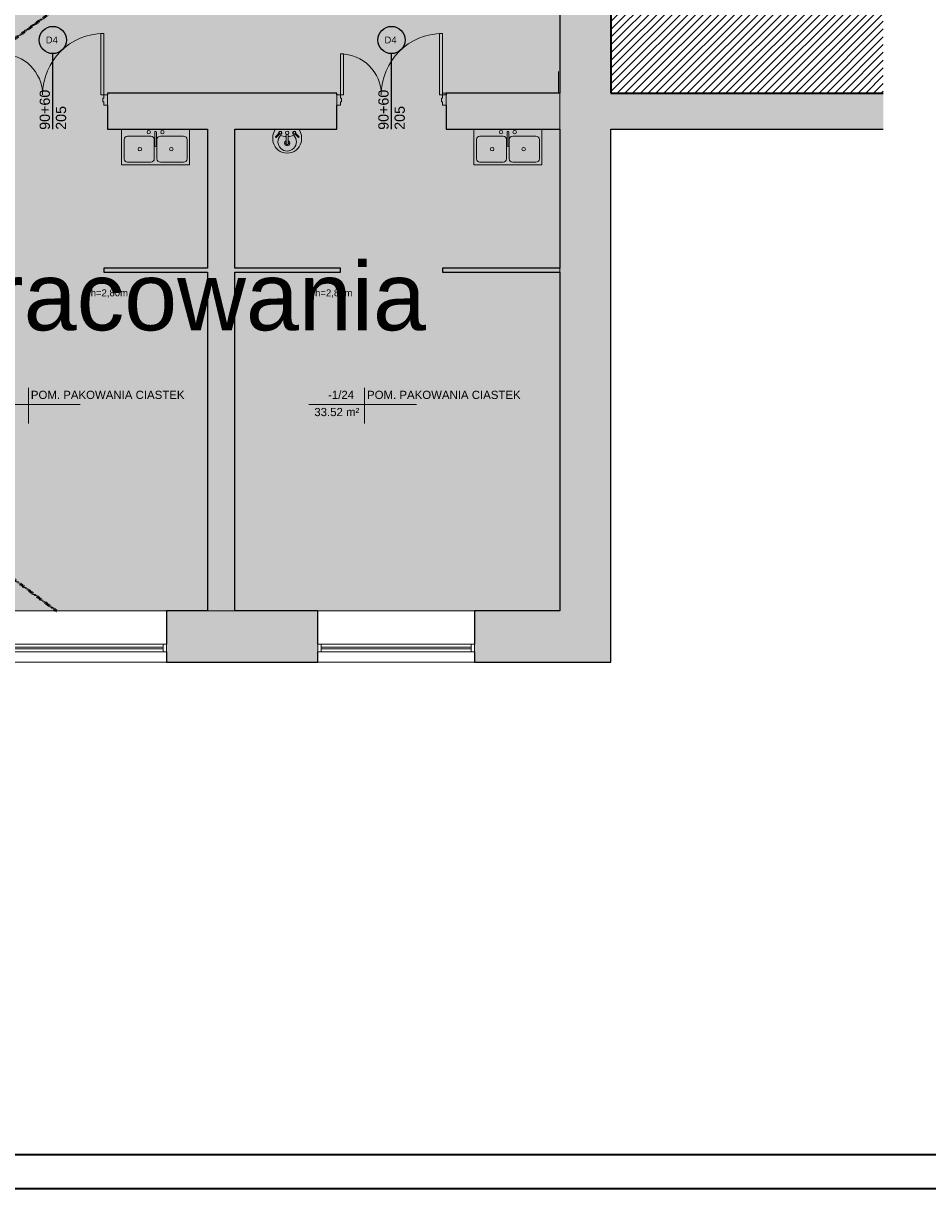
# Model space of a CAD drawing. Header units: centimetres. Extents: x 14504 to 44111, y -18976 to -7683.
# Tile 22 of 141: x 17058 to 18386, y -15068 to -13357. Entities that reach past the tile are written whole.
import ezdxf

# ---------------------------------------------------------------- set-up
doc = ezdxf.new("R2010")
doc.units = ezdxf.units.CM
doc.linetypes.add('Aligning Line 1_8_', pattern=[0.635, 0.3175, -0.3175])
for name, color, linetype, lineweight in [('_gruba', 90, 'Continuous', 35), ('A-AREA-IDEN', 4, 'Continuous', 9), ('A-DETL', 6, 'Continuous', 9), ('A-DETL-GENF', 92, 'Continuous', 9), ('A-DETL-MEDM', 33, 'Continuous', 25), ('A-DETL-THIN', 151, 'Continuous', 9), ('A-DOOR', 31, 'Continuous', 9), ('A-DOOR-FRAM', 31, 'Continuous', 18), ('A-FLOR', 192, 'Continuous', 9), ('A-FLOR-PATT', 8, 'Continuous', 35), ('A-GLAZ', 151, 'Continuous', 9), ('A-WALL', 4, 'Continuous', 9), ('A-WALL-PATT', 111, 'Continuous', 25), ('G-ANNO-TEXT', 8, 'Continuous', 9), ('I-WALL', 2, 'Continuous', 9), ('P-SANR-FIXT', 6, 'Continuous', 9)]:
    doc.layers.add(name, color=color, linetype=linetype, lineweight=lineweight)
doc.styles.add('Arial_1', font='arial.ttf', dxfattribs={"height": 12})
doc.styles.add('Arial_4', font='arial.ttf', dxfattribs={"height": 10})
doc.styles.add('Arial_5', font='arial.ttf', dxfattribs={"height": 15})
doc.styles.add('Arial_6', font='arial.ttf', dxfattribs={"height": 100})

# ---------------------------------------------------------------- blocks, each defined once
blk = doc.blocks.new('Drzwi-korytarz-niesymetryczne-wpuszczane - 1500 x 2100mm-574059-1_Poziom piwnicy')
at = {"layer": 'A-DOOR', "lineweight": 18}
for p, q in [((-70.5, -24.635), (-75, -24.635)), ((-75, -24.635), (-75, -114.635)), ((-70.5, -114.635), (-70.5, -24.635)), ((70.5, -24.635), (75, -24.635)), ((70.5, -84.635), (70.5, -24.635)), ((75, -24.635), (75, -84.635)), ((75, -84.635), (70.5, -84.635)), ((-75, -114.635), (-70.5, -114.635))]:
    blk.add_line(p, q, dxfattribs=at)
at = {"layer": 'A-DOOR'}
for centre, radius, start, end in [((-75, -24.635), 90, 270, 360), ((75, -24.635), 60, 180, 270)]:
    blk.add_arc(centre, radius, start, end, dxfattribs=at)
at = {"layer": 'A-DOOR-FRAM'}
for p, q in [((-80, -9.635), (-75, -9.635)), ((-80, -24.635), (-80, -9.635)), ((-75, -9.635), (-75, -14.55625)), ((-75, -14.55625), (-73.4125, -14.55625)), ((-73.4125, -14.55625), (-73.4125, -19.65875)), ((73.4125, -14.55625), (75, -14.55625)), ((73.4125, -19.65875), (73.4125, -14.55625)), ((75, -9.635), (80, -9.635)), ((75, -14.55625), (75, -9.635)), ((80, -9.635), (80, -24.635)), ((-75, -24.635), (-80, -24.635)), ((-75, -19.65875), (-75, -24.635)), ((-73.4125, -19.65875), (-75, -19.65875)), ((75, -19.65875), (73.4125, -19.65875)), ((75, -24.635), (75, -19.65875)), ((80, -24.635), (75, -24.635))]:
    blk.add_line(p, q, dxfattribs=at)
blk = doc.blocks.new('Aluminum_1 szybowe - Okno w piwnicy 240_140 p_95-466215-1_Poziom piwnicy')
at = {"layer": 'A-GLAZ', "lineweight": 18}
for p, q in [((-132.1, 25.2), (-137.2, 25.2)), ((-137.2, 25.2), (-137.2, 13.7)), ((-132.1, 13.7), (-132.1, 25.2)), ((87.8, 20.7), (-132.1, 20.7)), ((-132.1, 20.7), (-132.1, 18.2)), ((-132.1, 18.2), (87.8, 18.2)), ((92.8, 25.2), (87.8, 25.2)), ((87.8, 25.2), (87.8, 13.7)), ((87.8, 18.2), (87.8, 20.7)), ((92.8, 13.7), (92.8, 25.2)), ((-137.2, 13.7), (-132.1, 13.7)), ((87.8, 13.7), (92.8, 13.7))]:
    blk.add_line(p, q, dxfattribs=at)
at = {"layer": 'A-GLAZ'}
for p, q in [((-132.1, 25.2), (87.8, 25.2)), ((87.8, 13.7), (-132.1, 13.7))]:
    blk.add_line(p, q, dxfattribs=at)
blk = doc.blocks.new('Lavabo mural - 05 - 440mm x 350mm-346807-1_Poziom piwnicy')
at = {"layer": 'P-SANR-FIXT'}
for p, q in [((-17.2, -11), (-11.7, -5.6)), ((-16.1, -12.1), (-10.7, -6.7)), ((-1.5, -21.5), (-1.5, -7.1)), ((1.5, -21.5), (1.5, -7.1)), ((16.4, -12.1), (11, -6.7)), ((17.5, -11), (12, -5.6))]:
    blk.add_line(p, q, dxfattribs=at)
for centre, radius, start, end in [((5.3, -13.1), 26.4, 150.3649, 193.6351), ((-5.3, -13.1), 26.4, 346.3649, 29.6351), ((0, -18.4), 13.5, 135.4629, 45.0556), ((-10.1, -5.1), 2.5, 0, 180), ((-10.1, -5.1), 2.5, 180, 207.0533), ((-10.1, -5.1), 1.7, 360, 180), ((-10.1, -5.1), 1.7, 180, 198.0596), ((-10.1, -5.1), 1.7, 198.0596, 360), ((-10.1, -5.1), 2.5, 242.9467, 0), ((-0.2, 16), 26.7, 249.1986, 267.1093), ((0, -20.4), 3.86, 112.8828, 180), ((0, -5.1), 2.5, 0, 180), ((0, -5.1), 2.5, 180, 0), ((-0.2, 16), 26.7, 273.5606, 291.3199), ((0, -20.4), 3.86, 360, 67.1178), ((10.4, -5.1), 2.5, 360, 180), ((10.4, -5.1), 2.5, 180, 297.0533), ((10.4, -5.1), 1.7, 0, 180), ((10.4, -5.1), 1.7, 180, 0), ((10.4, -5.1), 2.5, 332.9467, 360), ((-0.6, -14.5), 20.4, 193.6351, 271.6558), ((0, -20.4), 3.86, 180, 360), ((0, -20.4), 2.35, 129.6826, 180), ((0, -20.4), 2.35, 180, 360), ((0.6, -14.5), 20.4, 268.3442, 346.3649), ((0, -20.4), 2.35, 360, 50.3185)]:
    blk.add_arc(centre, radius, start, end, dxfattribs=at)
for centre, major_axis, ratio, start_param, end_param in [((-16.6, -11.6), (-0.545, 0.545), 0.274309, 0, 3.141593), ((17, -11.6), (0.545, 0.545), 0.274309, 3.141593, 6.283185), ((0, -21.5), (-1.5, 0), 0.428525, 0, 3.141593)]:
    blk.add_ellipse(centre, major_axis=major_axis, ratio=ratio, start_param=start_param, end_param=end_param, dxfattribs=at)
blk = doc.blocks.new('Zlew kuchenny podwójny - 1000 x 535mm-V4-1_Poziom piwnicy')
at = {"layer": 'P-SANR-FIXT'}
for p, q in [((-48.4, 25.6), (-48.4, -26.5)), ((0.3, 21.3), (0.3, 1.5)), ((2.8, 21.3), (2.8, 1.5)), ((51.6, -26.5), (51.6, 25.6)), ((-44.6, 10.5), (-44.6, -17.6)), ((-5.4, 15.6), (-39.5, 15.6)), ((-0.3, 10.5), (-0.3, -17.6)), ((3.5, 10.5), (3.5, -17.6)), ((42.7, 15.6), (8.6, 15.6)), ((47.8, -17.6), (47.8, 10.5)), ((-48.4, -26.5), (51.6, -26.5)), ((-39.5, -22.7), (-5.4, -22.7)), ((8.6, -22.7), (42.7, -22.7))]:
    blk.add_line(p, q, dxfattribs=at)
for centre, radius, start, end in [((-8.4, 21.3), 2.54, 360, 180), ((-8.4, 21.3), 2.54, 180, 360), ((1.6, 21.3), 1.27, 360, 180), ((11.6, 21.3), 2.54, 360, 180), ((11.6, 21.3), 2.54, 180, 360), ((-39.5, 10.5), 5.08, 90, 180), ((-5.4, 10.5), 5.08, 360, 90), ((1.6, 1.5), 1.27, 180, 0), ((8.6, 10.5), 5.08, 90, 180), ((42.7, 10.5), 5.08, 360, 90), ((-21.5, -3.6), 2.54, 0, 180), ((-21.5, -3.6), 2.54, 180, 360), ((24.7, -3.6), 2.54, 0, 180), ((24.7, -3.6), 2.54, 180, 360), ((-39.5, -17.6), 5.08, 180, 270), ((-5.4, -17.6), 5.08, 270, 0), ((8.6, -17.6), 5.08, 180, 270), ((42.7, -17.6), 5.08, 270, 0)]:
    blk.add_arc(centre, radius, start, end, dxfattribs=at)
blk = doc.blocks.new('Etyk_pom_1_mala - Etyk_pom_1_mala-219433-1_Poziom piwnicy')
at = {"layer": 'A-AREA-IDEN'}
for p, q in [((-0.096, 0.144), (-0.096, -0.378)), ((-0.915, -0.101), (0.666, -0.101))]:
    blk.add_line(p, q, dxfattribs=at)

msp = doc.modelspace()

# ---------------------------------------------------------------- hatches: boundary and pattern name
at = {"layer": 'A-DETL-GENF', "transparency": 33554508}
h = msp.add_hatch(color=9, dxfattribs=at)
h.paths.add_polyline_path([(16347, -14219.8), (16840.6, -14219.8), (16840.6, -13722.8), (17026.7, -13722.8), (17026.7, -13716.8), (16840.6, -13716.8), (16840.6, -13705), (16794.6, -13705), (16794.6, -13816.8), (16762.2, -13816.8), (16762.2, -13872.8), (16794.6, -13872.8), (16794.6, -14030.6), (16800.8, -14030.6), (16800.8, -14032.6), (16796.1, -14032.6), (16796.1, -14038.6), (16800.8, -14038.6), (16800.8, -14040.6), (16794.6, -14040.6), (16794.6, -14201.8), (16636.6, -14201.8), (16636.6, -14038.6), (16706.1, -14038.6), (16706.1, -14032.6), (16636.6, -14032.6), (16636.6, -14025.5), (16630.6, -14025.5), (16630.6, -14128), (16588.6, -14128), (16588.6, -14201.8), (16433.6, -14201.8), (16433.6, -14128), (16385.6, -14128), (16385.6, -14201.8), (16239.6, -14201.8), (16239.6, -14187), (16193.6, -14187), (16193.6, -14219.8), (16341.6, -14219.8)])
h.paths.add_polyline_path([(17328.6, -14219.8), (17368.6, -14219.8), (17368.6, -13722.8), (17523.7, -13722.8), (17523.7, -13716.8), (17368.6, -13716.8), (17368.6, -13513), (17518.7, -13513), (17518.7, -13460), (17181.7, -13460), (17181.7, -13513), (17328.6, -13513), (17328.6, -13716.8), (17176.7, -13716.8), (17176.7, -13722.8), (17328.6, -13722.8), (17328.6, -14035.4)])
h.paths.add_polyline_path([(16239.6, -14087), (16239.6, -13872.8), (16385.6, -13872.8), (16385.6, -13933), (16433.6, -13933), (16433.6, -13872.8), (16588.6, -13872.8), (16588.6, -13933), (16628.6, -13933), (16628.6, -13930.9), (16630.6, -13930.9), (16630.6, -13935.5), (16636.6, -13935.5), (16636.6, -13872.8), (16662.2, -13872.8), (16662.2, -13816.8), (16239.6, -13816.8), (16239.6, -13705), (16193.6, -13705), (16193.6, -14087), (16236.1, -14087)])
h.paths.add_polyline_path([(15669.6, -13881), (15669.6, -13505), (15820.6, -13505), (15820.6, -13460), (15537.6, -13460), (15537.6, -13505), (15657.6, -13505), (15657.6, -13869), (15407.6, -13869), (15407.6, -13505), (15437.6, -13505), (15437.6, -13460), (15365.6, -13460), (15365.6, -13505), (15395.6, -13505), (15395.6, -13869), (15195.6, -13869), (15195.6, -13881), (15657.6, -13881)])
h.paths.add_polyline_path([(17843.4, -13722.8), (17845.6, -13722.8), (17845.6, -13716.8), (17673.7, -13716.8), (17673.7, -13722.8)])
h.paths.add_polyline_path([(16840.6, -13560), (16840.6, -13513), (17021.7, -13513), (17021.7, -13460), (16840.6, -13460), (16840.6, -13479.5), (16794.6, -13479.5), (16794.6, -13560), (16824.6, -13560)])
h.paths.add_polyline_path([(16193.6, -13560), (16239.6, -13560), (16239.6, -13479.5), (16193.6, -13479.5), (16193.6, -13460), (15920.6, -13460), (15920.6, -13505), (16193.6, -13505), (16193.6, -13552)])
h.paths.add_polyline_path([(17696.4, -13513), (17845.6, -13513), (17845.6, -13460), (17678.7, -13460), (17678.7, -13513)])
h.paths.add_polyline_path([(15261, -13505), (15265.6, -13505), (15265.6, -13460), (15195.6, -13460), (15195.6, -13505), (15242.3, -13505)])
h.paths.add_polyline_path([(17700.6, -13265), (17845.6, -13265), (17845.6, -13231), (17716.6, -13231), (17716.6, -13081), (17740.1, -13081), (17740.1, -13075), (17705.9, -13075), (17705.9, -13081), (17710.6, -13081), (17710.6, -13231), (17700.6, -13231), (17700.6, -13261.5)])
h.paths.add_polyline_path([(17610.6, -13265), (17610.6, -13231), (17368.6, -13231), (17368.6, -13202), (17318.6, -13202), (17318.6, -13231), (16840.6, -13231), (16840.6, -13265), (17606, -13265)])
h.paths.add_polyline_path([(16193.6, -13265), (16193.6, -13231), (16133.6, -13231), (16133.6, -13265), (16138.3, -13265)])
h.paths.add_polyline_path([(15953.6, -13265), (16033.6, -13265), (16033.6, -13231), (15971.6, -13231), (15971.6, -13120), (16002.6, -13120), (16002.6, -13054), (16029.6, -13054), (16029.6, -13048), (16002.6, -13048), (16002.6, -12950), (16007.6, -12950), (16007.6, -12944), (16002.6, -12944), (16002.6, -12797), (15996.6, -12797), (15996.6, -13114), (15951.1, -13114), (15951.1, -13120), (15965.6, -13120), (15965.6, -13231), (15953.6, -13231), (15953.6, -13261.5)])
h.paths.add_polyline_path([(15849, -13265), (15853.6, -13265), (15853.6, -13231), (15844.6, -13231), (15844.6, -13226), (15838.6, -13226), (15838.6, -13231), (15658.6, -13231), (15658.6, -13120), (15749.1, -13120), (15749.1, -13114), (15658.6, -13114), (15658.6, -13036), (15838.6, -13036), (15838.6, -13112), (15838.8, -13112), (15838.8, -13114), (15834.1, -13114), (15834.1, -13120), (15838.8, -13120), (15838.8, -13122), (15838.6, -13122), (15838.6, -13126), (15844.6, -13126), (15844.6, -13120), (15851.1, -13120), (15851.1, -13114), (15844.6, -13114), (15844.6, -13030), (15658.6, -13030), (15658.6, -12797), (15648.6, -12797), (15648.6, -13030), (15601.6, -13030), (15601.6, -13036), (15648.6, -13036), (15648.6, -13231), (15601.6, -13231), (15601.6, -13265), (15682, -13265)])
h.paths.add_polyline_path([(15365.6, -13265), (15501.6, -13265), (15501.6, -13231), (15438.6, -13231), (15438.6, -13036), (15501.6, -13036), (15501.6, -13030), (15438.6, -13030), (15438.6, -12797), (15420.6, -12797), (15420.6, -13231), (15365.6, -13231), (15365.6, -13261.5)])
h.paths.add_polyline_path([(15242.3, -13265), (15265.6, -13265), (15265.6, -13231), (15195.6, -13231), (15195.6, -13265)])
h.paths.add_polyline_path([(17365.1, -13102), (17368.6, -13102), (17368.6, -13087), (17478.6, -13087), (17478.6, -13081), (17368.6, -13081), (17368.6, -12797), (17318.6, -12797), (17318.6, -13102), (17361.6, -13102)])
h.paths.add_polyline_path([(17573.3, -13087), (17601.1, -13087), (17601.2, -13081), (17605.9, -13081), (17605.9, -13075), (17601.1, -13075), (17601.1, -12797), (17595.1, -12797), (17595.1, -13081), (17568.6, -13081), (17568.6, -13087)])
h.paths.add_polyline_path([(17829.8, -13081), (17845.6, -13081), (17845.6, -13075), (17825.1, -13075), (17825.1, -13081)])
h.paths.add_polyline_path([(16129.6, -13054), (16193.6, -13054), (16193.6, -13048), (16129.6, -13048), (16129.6, -13050.5)])
h.paths.add_polyline_path([(16103.6, -12950), (16103.6, -12797), (16097.6, -12797), (16097.6, -12944), (16092.6, -12944), (16092.6, -12950), (16097.6, -12950)])
h = msp.add_hatch(color=9, dxfattribs=at)
h.paths.add_polyline_path([(17490.6, -14219.8), (17845.6, -14219.8), (17845.6, -13722.8), (17673.7, -13722.8), (17673.7, -13716.8), (17845.6, -13716.8), (17845.6, -13513), (17678.7, -13513), (17678.7, -13460), (17845.6, -13460), (17845.6, -13265), (17700.6, -13265), (17700.6, -13231), (17710.6, -13231), (17710.6, -13081), (17705.9, -13081), (17705.9, -13075), (17740.1, -13075), (17740.1, -13081), (17716.6, -13081), (17716.6, -13231), (17845.6, -13231), (17845.6, -13081), (17825.1, -13081), (17825.1, -13075), (17845.6, -13075), (17845.6, -12797), (17601.1, -12797), (17601.2, -13075), (17605.9, -13075), (17605.9, -13081), (17601.1, -13081), (17601.1, -13087), (17568.6, -13087), (17568.6, -13081), (17595.1, -13081), (17595.1, -12797), (17368.6, -12797), (17368.6, -13081), (17478.6, -13081), (17478.6, -13087), (17368.6, -13087), (17368.6, -13102), (17318.6, -13102), (17318.6, -12797), (16840.6, -12797), (16840.6, -13231), (17318.6, -13231), (17318.6, -13202), (17368.6, -13202), (17368.6, -13231), (17610.6, -13231), (17610.6, -13265), (16840.6, -13265), (16840.6, -13460), (17021.7, -13460), (17021.7, -13513), (16840.6, -13513), (16840.6, -13560), (16794.6, -13560), (16794.6, -13479.5), (16239.6, -13479.5), (16239.6, -13560), (16193.6, -13560), (16193.6, -13505), (15920.6, -13505), (15920.6, -13460), (16193.6, -13460), (16193.6, -13265), (16133.6, -13265), (16133.6, -13231), (16193.6, -13231), (16193.6, -13054), (16129.6, -13054), (16129.6, -13048), (16193.6, -13048), (16193.6, -12797), (16103.6, -12797), (16103.6, -12950), (16092.6, -12950), (16092.6, -12944), (16097.6, -12944), (16097.6, -12797), (16002.6, -12797), (16002.6, -12944), (16007.6, -12944), (16007.6, -12950), (16002.6, -12950), (16002.6, -13048), (16029.6, -13048), (16029.6, -13054), (16002.6, -13054), (16002.6, -13120), (15971.6, -13120), (15971.6, -13231), (16033.6, -13231), (16033.6, -13265), (15953.6, -13265), (15953.6, -13231), (15965.6, -13231), (15965.6, -13120), (15951.1, -13120), (15951.1, -13114), (15996.6, -13114), (15996.6, -12797), (15658.6, -12797), (15658.6, -13030), (15844.6, -13030), (15844.6, -13114), (15851.1, -13114), (15851.1, -13120), (15844.6, -13120), (15844.6, -13126), (15838.6, -13126), (15838.6, -13122), (15838.8, -13122), (15838.8, -13120), (15834.1, -13120), (15834.1, -13114), (15838.8, -13114), (15838.8, -13112), (15838.6, -13112), (15838.6, -13036), (15658.6, -13036), (15658.6, -13114), (15749.1, -13114), (15749.1, -13120), (15658.6, -13120), (15658.6, -13231), (15838.6, -13231), (15838.6, -13226), (15844.6, -13226), (15844.6, -13231), (15853.6, -13231), (15853.6, -13265), (15601.6, -13265), (15601.6, -13231), (15648.6, -13231), (15648.6, -13036), (15601.6, -13036), (15601.6, -13030), (15648.6, -13030), (15648.6, -12797), (15438.6, -12797), (15438.6, -13030), (15501.6, -13030), (15501.6, -13036), (15438.6, -13036), (15438.6, -13231), (15501.6, -13231), (15501.6, -13265), (15365.6, -13265), (15365.6, -13231), (15420.6, -13231), (15420.6, -12797), (15195.6, -12797), (15195.6, -13231), (15265.6, -13231), (15265.6, -13265), (15195.6, -13265), (15195.6, -13460), (15265.6, -13460), (15265.6, -13505), (15195.6, -13505), (15195.6, -13869), (15395.6, -13869), (15395.6, -13505), (15365.6, -13505), (15365.6, -13460), (15437.6, -13460), (15437.6, -13505), (15407.6, -13505), (15407.6, -13869), (15657.6, -13869), (15657.6, -13505), (15537.6, -13505), (15537.6, -13460), (15820.6, -13460), (15820.6, -13505), (15669.6, -13505), (15669.6, -13881), (15195.6, -13881), (15195.6, -14219.8), (16193.6, -14219.8), (16193.6, -14187), (16239.6, -14187), (16239.6, -14201.8), (16385.6, -14201.8), (16385.6, -14128), (16433.6, -14128), (16433.6, -14201.8), (16588.6, -14201.8), (16588.6, -14128), (16630.6, -14128), (16630.6, -14025.5), (16636.6, -14025.5), (16636.6, -14032.6), (16706.1, -14032.6), (16706.1, -14038.6), (16636.6, -14038.6), (16636.6, -14201.8), (16794.6, -14201.8), (16794.6, -14040.6), (16800.8, -14040.6), (16800.8, -14038.6), (16796.1, -14038.6), (16796.1, -14032.6), (16800.8, -14032.6), (16800.8, -14030.6), (16794.6, -14030.6), (16794.6, -13872.8), (16762.2, -13872.8), (16762.2, -13816.8), (16794.6, -13816.8), (16794.6, -13705), (16840.6, -13705), (16840.6, -13716.8), (17026.7, -13716.8), (17026.7, -13722.8), (16840.6, -13722.8), (16840.6, -14219.8), (17328.6, -14219.8), (17328.6, -13722.8), (17176.7, -13722.8), (17176.7, -13716.8), (17328.6, -13716.8), (17328.6, -13513), (17181.7, -13513), (17181.7, -13460), (17518.7, -13460), (17518.7, -13513), (17368.6, -13513), (17368.6, -13716.8), (17523.7, -13716.8), (17523.7, -13722.8), (17368.6, -13722.8), (17368.6, -14219.8), (17440.9, -14219.8)])
h.paths.add_polyline_path([(16193.6, -14087), (16193.6, -13705), (16239.6, -13705), (16239.6, -13816.8), (16662.2, -13816.8), (16662.2, -13872.8), (16636.6, -13872.8), (16636.6, -13935.5), (16630.6, -13935.5), (16630.6, -13930.9), (16628.6, -13930.9), (16628.6, -13933), (16588.6, -13933), (16588.6, -13872.8), (16433.6, -13872.8), (16433.6, -13933), (16385.6, -13933), (16385.6, -13872.8), (16239.6, -13872.8), (16239.6, -14087)])
at = {"layer": 'A-FLOR-PATT', "lineweight": 9}
h = msp.add_hatch(dxfattribs=at)
h.set_pattern_fill('FP_1', color=256, style=0, pattern_type=2)
h.set_pattern_definition([(45, (0, -3879.289), (-5.7028162, 5.7028162), [])])
h.paths.add_polyline_path([(18320.4, -13460), (18320.4, -13265), (17920.6, -13265), (17920.6, -13460)])
at = {"layer": 'A-WALL-PATT', "lineweight": 9, "transparency": 33554610}
for points in [[(17920.6, -14219.8), (17920.6, -12797), (17845.6, -12797), (17845.6, -14219.8)], [(18320.4, -13513), (18320.4, -13460), (17920.6, -13460), (17920.6, -13513)]]:
    msp.add_hatch(color=256, dxfattribs=at).paths.add_polyline_path(points)
h = msp.add_hatch(color=256, dxfattribs=at)
h.paths.add_polyline_path([(17368.6, -14294.8), (17490.6, -14294.8), (17490.6, -14219.8), (17268.6, -14219.8), (17268.6, -14294.8), (17328.6, -14294.8)])
h.paths.add_polyline_path([(17920.6, -14294.8), (17920.6, -14219.8), (17720.6, -14219.8), (17720.6, -14294.8), (17845.6, -14294.8)])
h.paths.add_polyline_path([(16894.6, -14294.8), (17038.6, -14294.8), (17038.6, -14219.8), (16840.6, -14219.8), (16840.6, -14294.8)])

# ---------------------------------------------------------------- linework, layer by layer
at = {"layer": '_gruba'}
for points in [[(14503.8, -12097.6), (19603.8, -12097.6), (19603.8, -15067.6), (14503.8, -15067.6)], [(14553.8, -15017.6), (19553.8, -15017.6), (19553.8, -12147.6), (14553.8, -12147.6)]]:
    msp.add_lwpolyline(points, dxfattribs=at)
at = {"layer": 'A-DETL', "linetype": 'Aligning Line 1_8_', "lineweight": 50}
for p, q in [((15195.6, -12797), (17107, -14219.8)), ((17845.6, -12797), (15894.5, -14219.8))]:
    msp.add_line(p, q, dxfattribs=at)
at = {"layer": 'A-DETL-MEDM'}
for p, q in [((17101.7, -13513), (17101.7, -13402)), ((17598.7, -13513), (17598.7, -13402))]:
    msp.add_line(p, q, dxfattribs=at)
for centre in [(17101.7, -13382), (17598.7, -13382)]:
    msp.add_circle(centre, 20, dxfattribs=at)
at = {"layer": 'A-DETL-THIN'}
for p, q in [((17845.6, -14219.8), (17845.6, -12797)), ((17843.7, -13460), (17843.7, -13428)), ((17673.7, -13460), (17843.7, -13460)), ((15195.6, -14219.8), (17845.6, -14219.8))]:
    msp.add_line(p, q, dxfattribs=at)
at = {"layer": 'A-FLOR', "lineweight": 35}
for p, q in [((17920.6, -13265), (17920.6, -13460)), ((17920.6, -13460), (18320.4, -13460))]:
    msp.add_line(p, q, dxfattribs=at)
at = {"layer": 'A-WALL', "lineweight": 25}
for p, q in [((17845.6, -13265), (17845.6, -13460)), ((17845.6, -13513), (17845.6, -13716.8)), ((17920.6, -14294.8), (17920.6, -13513)), ((17328.6, -13716.8), (17176.7, -13716.8)), ((17176.7, -13716.8), (17176.7, -13722.8)), ((17176.7, -13722.8), (17328.6, -13722.8)), ((17523.7, -13716.8), (17368.6, -13716.8)), ((17368.6, -13722.8), (17523.7, -13722.8)), ((17523.7, -13722.8), (17523.7, -13716.8)), ((17845.6, -13716.8), (17673.7, -13716.8)), ((17673.7, -13716.8), (17673.7, -13722.8)), ((17673.7, -13722.8), (17845.6, -13722.8)), ((17845.6, -13722.8), (17845.6, -14219.8)), ((17328.6, -14219.8), (17268.6, -14219.8)), ((17268.6, -14219.8), (17268.6, -14268.3)), ((17490.6, -14219.8), (17368.6, -14219.8)), ((17490.6, -14268.3), (17490.6, -14219.8)), ((17845.6, -14219.8), (17720.6, -14219.8)), ((17720.6, -14219.8), (17720.6, -14268.3)), ((17268.6, -14279.8), (17268.6, -14294.8)), ((17268.6, -14294.8), (17490.6, -14294.8)), ((17490.6, -14294.8), (17490.6, -14279.8)), ((17720.6, -14279.8), (17720.6, -14294.8)), ((17720.6, -14294.8), (17920.6, -14294.8))]:
    msp.add_line(p, q, dxfattribs=at)
at = {"layer": 'A-WALL'}
for p, q in [((17038.6, -14219.8), (17268.6, -14219.8)), ((17490.6, -14219.8), (17720.6, -14219.8)), ((17268.6, -14294.8), (17038.6, -14294.8)), ((17720.6, -14294.8), (17490.6, -14294.8))]:
    msp.add_line(p, q, dxfattribs=at)
at = {"layer": 'I-WALL', "lineweight": 25}
for p, q in [((17518.7, -13460), (17181.7, -13460)), ((17181.7, -13460), (17181.7, -13462.5)), ((17518.7, -13462.5), (17518.7, -13460)), ((17845.6, -13460), (17678.7, -13460)), ((17678.7, -13460), (17678.7, -13462.5)), ((17181.7, -13477.5), (17181.7, -13513)), ((17518.7, -13513), (17518.7, -13477.5)), ((17678.7, -13477.5), (17678.7, -13513)), ((17181.7, -13513), (17328.6, -13513)), ((17328.6, -13513), (17328.6, -13716.8)), ((17368.6, -13716.8), (17368.6, -13513)), ((17368.6, -13513), (17518.7, -13513)), ((17678.7, -13513), (17845.6, -13513)), ((17920.6, -13513), (18320.4, -13513)), ((17328.6, -13722.8), (17328.6, -14219.8)), ((17368.6, -14219.8), (17368.6, -13722.8))]:
    msp.add_line(p, q, dxfattribs=at)

# ---------------------------------------------------------------- block references
at = {"layer": 'A-AREA-IDEN', "xscale": 99.99999999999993, "yscale": 99.99999999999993, "zscale": 99.99999999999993}
for p in [(17075.4, -13906.9), (17568.8, -13906.9)]:
    msp.add_blockref('Etyk_pom_1_mala - Etyk_pom_1_mala-219433-1_Poziom piwnicy', p, dxfattribs=at)
at = {"layer": 'A-DOOR', "rotation": 180}
for p in [(17101.7, -13487.1), (17598.7, -13487.1)]:
    msp.add_blockref('Drzwi-korytarz-niesymetryczne-wpuszczane - 1500 x 2100mm-574059-1_Poziom piwnicy', p, dxfattribs=at)
at = {"layer": 'A-GLAZ', "rotation": 180}
for p in [(17131.5, -14254.6), (17583.5, -14254.6)]:
    msp.add_blockref('Aluminum_1 szybowe - Okno w piwnicy 240_140 p_95-466215-1_Poziom piwnicy', p, dxfattribs=at)
at = {"layer": 'P-SANR-FIXT'}
for name, p in [('Zlew kuchenny podwójny - 1000 x 535mm-V4-1_Poziom piwnicy', (17250.9, -13538.6)), ('Lavabo mural - 05 - 440mm x 350mm-346807-1_Poziom piwnicy', (17445.6, -13513)), ('Zlew kuchenny podwójny - 1000 x 535mm-V4-1_Poziom piwnicy', (17767.9, -13538.6))]:
    msp.add_blockref(name, p, dxfattribs=at)

# ---------------------------------------------------------------- texts
at = {"layer": 'A-AREA-IDEN', "char_height": 12, "attachment_point": 1, "style": 'Arial_1'}
for s, insert, width in [('POM. PAKOWANIA CIASTEK', (17069.5, -13896.7), 293.418), ('-1/24', (17505.6, -13896.7), 49.705), ('POM. PAKOWANIA CIASTEK', (17562.8, -13896.7), 293.418), ('33.52 m²', (17485.4, -13921.9), 85.781)]:
    msp.add_mtext(s, dxfattribs=dict(at, insert=insert, width=width))
at = {"layer": 'G-ANNO-TEXT', "attachment_point": 1}
for s, insert, char_height, width, style in [('D4', (17091.3, -13376.9), 10, 21.646, 'Arial_4'), ('D4', (17588.3, -13376.9), 10, 21.646, 'Arial_4'), ('Obszar poza zakresem opracowania', (15382.1, -13708), 100, 2744.176, 'Arial_6'), ('h=2,80m', (17157.3, -13748), 10, 64.937, 'Arial_4'), ('h=2,80m', (17486.6, -13748), 10, 64.937, 'Arial_4')]:
    msp.add_mtext(s, dxfattribs=dict(at, insert=insert, char_height=char_height, width=width, style=style))
at = {"layer": 'G-ANNO-TEXT', "char_height": 15, "attachment_point": 1, "rotation": 90, "style": 'Arial_5'}
for s, insert, width in [('90+60', (17082.4, -13513.8), 72.954), ('90+60', (17579.4, -13513.8), 72.954), ('205', (17106.2, -13513.8), 43.291), ('205', (17603.2, -13513.8), 43.291)]:
    msp.add_mtext(s, dxfattribs=dict(at, insert=insert, width=width))

doc.saveas('drawing.dxf')
